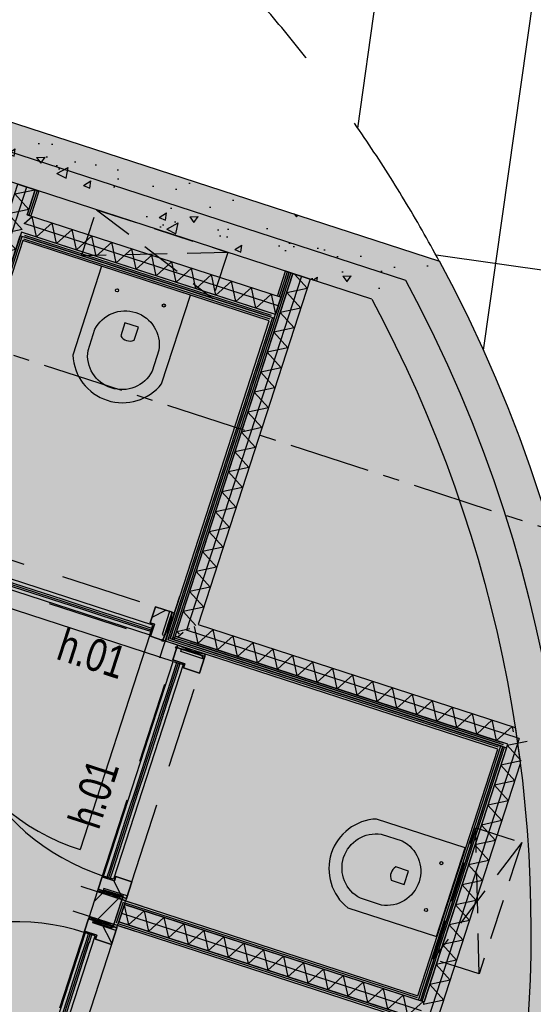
# Model space of a CAD drawing. Header units: millimetres. Extents: x -4106 to 114694, y -37499 to 54647.
# Tile 36 of 109: x 78177 to 80158, y -11044 to -7248. Entities that reach past the tile are written whole.
import ezdxf

# ---------------------------------------------------------------- set-up
doc = ezdxf.new("R2010")
doc.units = ezdxf.units.MM
doc.header["$LTSCALE"] = 50
for name, pattern in [('B0301', [25, 12.5, -6.25, 0, -6.25]), ('XREF_05-werkset$0$B0403', [37.5, 25, -12.5]), ('XREF_05-werkset$0$B0701', [9.375, 6.25, -3.125]), ('XREF_05-werkset$0$B0702', [4.6875, 3.125, -1.5625]), ('XREF_STRAMIEN$0$B0201', [50, 31.25, -6.25, 6.25, -6.25])]:
    doc.linetypes.add(name, pattern=pattern)
for name, color, linetype in [('FOK_ BRANDSLANGHASPELS', 2, 'Continuous'), ('FOK_07_STRAMIEN', 13, 'B0301'), ('FOK_22_BINNENWANDEN', 2, 'Continuous'), ('FOK_28_CONSTRUCTIES', 4, 'Continuous'), ('XREF_05-werkset$0$AA21K---_ISOLATIE', 242, 'Continuous'), ('XREF_05-werkset$0$AA28E---_TPGBETON', 242, 'Continuous'), ('XREF_05-werkset$0$AA31XI4-_MULTIPLEX', 242, 'Continuous'), ('XREF_05-werkset$0$AA32XI1-_NAALDHOUT', 242, 'Continuous'), ('XREF_05-werkset$0$AB31XI--_HOUT', 7, 'Continuous'), ('XREF_05-werkset$0$AI32XI1-_NAALDHOUT', 242, 'Continuous'), ('XREF_05-werkset$0$AI74----_INRSANITAIR', 242, 'Continuous'), ('XREF_05-werkset$0$AL$8A---_ABT-HULP', 241, 'Continuous'), ('XREF_05-werkset$0$AL21K---_ISOLATIE', 1, 'Continuous'), ('XREF_05-werkset$0$AL22RF7-_GIPSKARTON', 1, 'Continuous'), ('XREF_05-werkset$0$AL281L4-_STREEPG-BOV', 242, 'XREF_05-werkset$0$B0403'), ('XREF_05-werkset$0$AL28E---_TPGBETON', 4, 'Continuous'), ('XREF_05-werkset$0$AL31XI4-_MULTIPLEX', 2, 'Continuous'), ('XREF_05-werkset$0$AL32XI1-_NAALDHOUT', 2, 'Continuous'), ('XREF_05-werkset$0$AV32XI1-_NAALDHOUT', 1, 'XREF_05-werkset$0$B0701'), ('XREF_05-werkset$0$AZ21K---_ISOLATIE', 1, 'Continuous'), ('XREF_05-werkset$0$AZ22RF7-_GIPSKARTON', 7, 'Continuous'), ('XREF_05-werkset$0$AZ28E---_TPGBETON', 4, 'Continuous'), ('XREF_05-werkset$0$AZ31XI4-_MULTIPLEX', 2, 'Continuous'), ('XREF_05_PLAFOND$0$AA45----_PLAFONDAFW', 1, 'Continuous'), ('XREF_05_PLAFOND$0$AI45----_PLAFONDAFW', 2, 'Continuous'), ('XREF_STRAMIEN$0$AL$7A---_STRAMIEN', 1, 'XREF_STRAMIEN$0$B0201')]:
    doc.layers.add(name, color=color, linetype=linetype)
doc.styles.add('XREF_05-werkset$0$02_50', font='ABTPR.SHX', dxfattribs={"width": 0.8, "height": 125})
pattern_1 = [(50, (0, 0), (315.5945, -27.6109), [33, -363]), (355, (0, 0), (-61.0506, 330.9645), [26.4, -290.4]), (100.4514, (26.3, -2.3), (254.5441, 303.3534), [28.0457, -308.5025]), (46.1842, (0, 88), (469.586, -72.8284), [49.5, -544.5]), (96.6356, (39.13, 81.93), (411.2516, 428.612), [42.0685, -462.7537]), (351.1842, (0, 88), (411.2513, 428.6122), [39.6, -435.6]), (21, (44, 66), (262.6391, -177.1523), [33, -363]), (326, (44, 66), (107.0587, 319.066), [26.4, -290.4]), (71.4514, (65.9, 51.24), (369.698, 141.9134), [28.0457, -308.5025]), (37.5, (0, 0), (5.35034, 146.4733), [0, -286.88, 0, -294.8, 0, -291.5]), (7.5, (0, 0), (115.7506, 173.54115), [0, -168.08, 0, -280.28, 0, -111.1]), (327.5, (-98.12, 0), (234.88187, -9.92414), [0, -110, 0, -343.2, 0, -455.4]), (317.5, (-142.12, 0), (256.6019, 44.0462), [0, -143, 0, -227.92, 0, -323.4])]
pattern_2 = [(45, (0, 0), (-82.138, 82.138), [])]

# ---------------------------------------------------------------- blocks, each defined once
blk = doc.blocks.new('*U532')
at = {"layer": 'XREF_05-werkset$0$AA28E---_TPGBETON'}
blk.add_hatch(color=254, dxfattribs=at).paths.add_polyline_path([(-22052.4, 56898.3, -0.143683), (-22052.4, 59798.3), (-22298.6, 60018.3, 1.806671), (-13345.2, 62288.3), (-13549.3, 62068.3, -0.6895), (-17299.3, 53201.8), (-17519.3, 53214.6, -0.298725), (-21982.4, 56678.3)])
h = blk.add_hatch(dxfattribs=at)
h.set_pattern_fill('AR-CONC', color=1, scale=44, style=0)
h.set_pattern_definition(pattern_1)
h.paths.add_polyline_path([(-22052.4, 56898.3, -0.143683), (-22052.4, 59798.3), (-22298.6, 60018.3, 1.806671), (-13345.2, 62288.3), (-13549.3, 62068.3, -0.6895), (-17299.3, 53201.8), (-17519.3, 53214.6, -0.298725), (-21982.4, 56678.3)])
at = {"layer": 'XREF_05-werkset$0$AL28E---_TPGBETON'}
for points in [[(-22298.6, 60018.3, 1.806671), (-13345.2, 62288.3)], [(-13549.3, 62068.3, -0.6895), (-17299.3, 53201.8)]]:
    blk.add_lwpolyline(points, format="xyb", dxfattribs=at)
at = {"layer": 'XREF_05-werkset$0$AZ28E---_TPGBETON'}
blk.add_lwpolyline([(-13447.3, 62178.3, -1.792795), (-22175.9, 59908.3)], format="xyb", dxfattribs=at)
blk = doc.blocks.new('*U529')
at = {"layer": 'XREF_05-werkset$0$AA28E---_TPGBETON'}
blk.add_hatch(color=254, dxfattribs=at).paths.add_polyline_path([(-13549.3, 62068.3), (-16149.3, 62068.3), (-16149.3, 62288.3), (-13345.2, 62288.3)])
h = blk.add_hatch(dxfattribs=at)
h.set_pattern_fill('AR-CONC', color=1, scale=44, style=0)
h.set_pattern_definition(pattern_1)
h.paths.add_polyline_path([(-13549.3, 62068.3), (-16149.3, 62068.3), (-16149.3, 62288.3), (-13345.2, 62288.3)])
at = {"layer": 'XREF_05-werkset$0$AL28E---_TPGBETON'}
blk.add_lwpolyline([(-13549.3, 62068.3), (-16149.3, 62068.3), (-16149.3, 62288.3), (-13345.2, 62288.3)], dxfattribs=at)
at = {"layer": 'XREF_05-werkset$0$AZ28E---_TPGBETON'}
blk.add_lwpolyline([(-16149.3, 62178.3), (-13447.3, 62178.3)], dxfattribs=at)
blk = doc.blocks.new('XREF_05-werkset$0$ARC1640')
at = {"color": 0, "linetype": 'ByBlock'}
for p, q in [((-40, 6.668), (40, 6.668)), ((-40, -6.668), (40, -6.668))]:
    blk.add_line(p, q, dxfattribs=at)
blk = doc.blocks.new('*U343')
at = {"layer": 'XREF_05-werkset$0$AA31XI4-_MULTIPLEX'}
for p, q in [((457869.8, -54844.6), (457908.8, -54844.6)), ((457869.8, -54858), (457908.8, -54858)), ((458708.8, -54844.6), (458739.8, -54844.6)), ((458708.8, -54858), (458739.8, -54858))]:
    blk.add_line(p, q, dxfattribs=at)
at = {"layer": 'XREF_05-werkset$0$AL31XI4-_MULTIPLEX'}
blk.add_lwpolyline([(458739.8, -54871.3), (457869.8, -54871.3), (457869.8, -54831.3), (458739.8, -54831.3), (458739.8, -54871.3)], dxfattribs=at)
at = {"layer": 'XREF_05-werkset$0$AZ31XI4-_MULTIPLEX'}
blk.add_lwpolyline([(457869.8, -54851.3), (458739.8, -54851.3)], dxfattribs=at)
at = {"layer": 'XREF_05-werkset$0$AA31XI4-_MULTIPLEX'}
for p in [(457948.8, -54851.3), (458028.8, -54851.3), (458108.8, -54851.3), (458188.8, -54851.3), (458268.8, -54851.3), (458348.8, -54851.3), (458428.8, -54851.3), (458508.8, -54851.3), (458588.8, -54851.3), (458668.8, -54851.3)]:
    blk.add_blockref('XREF_05-werkset$0$ARC1640', p, dxfattribs=at)
blk = doc.blocks.new('XREF_05-werkset$0$V-H-39X005S_B09145W02')
at = {"layer": 'XREF_05-werkset$0$AA32XI1-_NAALDHOUT'}
h = blk.add_hatch(dxfattribs=at)
h.set_pattern_fill('NAALD', color=256, scale=1056, style=0)
h.set_pattern_definition(pattern_2)
h.paths.add_polyline_path([(-975, 64), (-975, -50), (-908, -50), (-908, 15), (-925, 15), (-925, 64)])
h = blk.add_hatch(dxfattribs=at)
h.set_pattern_fill('NAALD', color=256, scale=1056, style=0)
h.set_pattern_definition(pattern_2)
h.paths.add_polyline_path([(5, 64), (5, -50), (-62, -50), (-62, 15), (-45, 15), (-45, 64)])
at = {"layer": 'XREF_05-werkset$0$AI32XI1-_NAALDHOUT'}
blk.add_lwpolyline([(-50, 60), (-50, 930)], dxfattribs=at)
blk.add_arc((-50, 60), 870, 90, 180, dxfattribs=at)
at = {"layer": 'XREF_05-werkset$0$AL$8A---_ABT-HULP'}
for points in [[(-985, 132), (-985, -118)], [(15, 132), (15, -118)], [(-975, -50), (-985, 64)], [(-985, -50), (-975, 64)], [(5, 64), (15, -50)], [(5, -50), (15, 64)]]:
    blk.add_lwpolyline(points, dxfattribs=at)
for points in [[(-975, -50), (-985, -50), (-985, 64), (-975, 64)], [(-975, 64), (-925, 64), (-925, 15), (-908, 15), (-908, -50), (-975, -50)], [(-975, -50), (-965, -50), (-965, 44), (-975, 44)], [(5, 64), (-45, 64), (-45, 15), (-62, 15), (-62, -50), (5, -50)], [(5, -50), (-5, -50), (-5, 44), (5, 44)], [(5, -50), (15, -50), (15, 64), (5, 64)]]:
    blk.add_lwpolyline(points, close=True, dxfattribs=at)
blk.add_circle((5, 64), 4, dxfattribs=at)
at = {"layer": 'XREF_05-werkset$0$AL32XI1-_NAALDHOUT'}
for points in [[(-975, 64), (-975, 44), (-975, 44), (-975, -50), (-908, -50), (-908, 15), (-925, 15), (-925, 64)], [(5, 64), (5, 44), (5, 44), (5, -50), (-62, -50), (-62, 15), (-45, 15), (-45, 64)]]:
    blk.add_lwpolyline(points, close=True, dxfattribs=at)
at = {"layer": 'XREF_05-werkset$0$AV32XI1-_NAALDHOUT'}
for points in [[(-925, 64), (-45, 64)], [(-908, -50), (-62, -50)]]:
    blk.add_lwpolyline(points, dxfattribs=at)
at = {"rotation": 180}
blk.add_blockref('*U343', (457819.7891, -54811.2909), dxfattribs=at)
at = {"layer": 'XREF_05-werkset$0$AB31XI--_HOUT', "color": 7, "style": 'XREF_05-werkset$0$02_50', "width": 0.8}
blk.add_attdef('MERK', (102.8361, -259.5503), '', height=125, dxfattribs=at)
blk = doc.blocks.new('XREF_05-werkset$0$V-H-39X005X_B09145W02')
at = {"layer": 'XREF_05-werkset$0$AA32XI1-_NAALDHOUT'}
h = blk.add_hatch(dxfattribs=at)
h.set_pattern_fill('NAALD', color=256, scale=1056, style=0)
h.set_pattern_definition(pattern_2)
h.paths.add_polyline_path([(-5, 64), (-5, -50), (62, -50), (62, 15), (45, 15), (45, 64)])
h = blk.add_hatch(dxfattribs=at)
h.set_pattern_fill('NAALD', color=256, scale=1056, style=0)
h.set_pattern_definition(pattern_2)
h.paths.add_polyline_path([(975, 64), (975, -50), (908, -50), (908, 15), (925, 15), (925, 64)])
at = {"layer": 'XREF_05-werkset$0$AI32XI1-_NAALDHOUT'}
blk.add_lwpolyline([(50, 60), (50, 930)], dxfattribs=at)
blk.add_arc((50, 60), 870, 0, 90, dxfattribs=at)
at = {"layer": 'XREF_05-werkset$0$AL$8A---_ABT-HULP'}
for points in [[(-15, 132), (-15, -118)], [(985, 132), (985, -118)], [(-5, 64), (-15, -50)], [(-5, -50), (-15, 64)], [(975, -50), (985, 64)], [(985, -50), (975, 64)]]:
    blk.add_lwpolyline(points, dxfattribs=at)
for points in [[(-5, -50), (-15, -50), (-15, 64), (-5, 64)], [(-5, 64), (45, 64), (45, 15), (62, 15), (62, -50), (-5, -50)], [(-5, -50), (5, -50), (5, 44), (-5, 44)], [(975, 64), (925, 64), (925, 15), (908, 15), (908, -50), (975, -50)], [(975, -50), (965, -50), (965, 44), (975, 44)], [(975, -50), (985, -50), (985, 64), (975, 64)]]:
    blk.add_lwpolyline(points, close=True, dxfattribs=at)
blk.add_circle((-5, 64), 4, dxfattribs=at)
at = {"layer": 'XREF_05-werkset$0$AL32XI1-_NAALDHOUT'}
for points in [[(-5, 64), (-5, 44), (-5, 44), (-5, -50), (62, -50), (62, 15), (45, 15), (45, 64)], [(975, 64), (975, 44), (975, 44), (975, -50), (908, -50), (908, 15), (925, 15), (925, 64)]]:
    blk.add_lwpolyline(points, close=True, dxfattribs=at)
at = {"layer": 'XREF_05-werkset$0$AV32XI1-_NAALDHOUT'}
for points in [[(925, 64), (45, 64)], [(908, -50), (62, -50)]]:
    blk.add_lwpolyline(points, dxfattribs=at)
at = {"xscale": -1, "rotation": 180}
blk.add_blockref('*U343', (-457819.7891, -54811.2909), dxfattribs=at)
at = {"layer": 'XREF_05-werkset$0$AB31XI--_HOUT', "color": 7, "style": 'XREF_05-werkset$0$02_50', "width": 0.8}
blk.add_attdef('MERK', (102.8361, -259.5503), '', height=125, dxfattribs=at)
blk = doc.blocks.new('XREF_05-werkset$0$V-H-39X005Y_B09145W02')
at = {"layer": 'XREF_05-werkset$0$AA32XI1-_NAALDHOUT'}
h = blk.add_hatch(dxfattribs=at)
h.set_pattern_fill('NAALD', color=256, scale=1056, style=0)
h.set_pattern_definition(pattern_2)
h.paths.add_polyline_path([(-975, -64), (-975, 50), (-908, 50), (-908, -15), (-925, -15), (-925, -64)])
h = blk.add_hatch(dxfattribs=at)
h.set_pattern_fill('NAALD', color=256, scale=1056, style=0)
h.set_pattern_definition(pattern_2)
h.paths.add_polyline_path([(5, -64), (5, 50), (-62, 50), (-62, -15), (-45, -15), (-45, -64)])
at = {"layer": 'XREF_05-werkset$0$AI32XI1-_NAALDHOUT'}
blk.add_lwpolyline([(-50, -60), (-50, -930)], dxfattribs=at)
blk.add_arc((-50, -60), 870, 180, 270, dxfattribs=at)
at = {"layer": 'XREF_05-werkset$0$AL$8A---_ABT-HULP'}
for points in [[(-985, -132), (-985, 118)], [(15, -132), (15, 118)], [(-975, 50), (-985, -64)], [(-985, 50), (-975, -64)], [(5, -64), (15, 50)], [(5, 50), (15, -64)]]:
    blk.add_lwpolyline(points, dxfattribs=at)
for points in [[(-975, 50), (-985, 50), (-985, -64), (-975, -64)], [(-975, -64), (-925, -64), (-925, -15), (-908, -15), (-908, 50), (-975, 50)], [(-975, 50), (-965, 50), (-965, -44), (-975, -44)], [(5, -64), (-45, -64), (-45, -15), (-62, -15), (-62, 50), (5, 50)], [(5, 50), (-5, 50), (-5, -44), (5, -44)], [(5, 50), (15, 50), (15, -64), (5, -64)]]:
    blk.add_lwpolyline(points, close=True, dxfattribs=at)
blk.add_circle((5, -64), 4, dxfattribs=at)
at = {"layer": 'XREF_05-werkset$0$AL32XI1-_NAALDHOUT'}
for points in [[(-975, -64), (-975, -44), (-975, -44), (-975, 50), (-908, 50), (-908, -15), (-925, -15), (-925, -64)], [(5, -64), (5, -44), (5, -44), (5, 50), (-62, 50), (-62, -15), (-45, -15), (-45, -64)]]:
    blk.add_lwpolyline(points, close=True, dxfattribs=at)
at = {"layer": 'XREF_05-werkset$0$AV32XI1-_NAALDHOUT'}
for points in [[(-908, 50), (-62, 50)], [(-925, -64), (-45, -64)]]:
    blk.add_lwpolyline(points, dxfattribs=at)
at = {"xscale": -1}
blk.add_blockref('*U343', (457819.7891, 54811.2909), dxfattribs=at)
at = {"layer": 'XREF_05-werkset$0$AB31XI--_HOUT', "color": 7, "style": 'XREF_05-werkset$0$02_50', "width": 0.8}
blk.add_attdef('MERK', (102.8361, -259.5503), '', height=125, dxfattribs=at)
blk = doc.blocks.new('*U463')
at = {"layer": 'XREF_05-werkset$0$AL22RF7-_GIPSKARTON'}
for points in [[(58816.3, -81812.8), (57865.1, -81504.1)], [(57869.8, -81489.9), (58820.9, -81798.6)]]:
    blk.add_lwpolyline(points, dxfattribs=at)
at = {"layer": 'XREF_05-werkset$0$AZ22RF7-_GIPSKARTON'}
blk.add_lwpolyline([(57867.4, -81497), (58818.6, -81805.7)], dxfattribs=at)
blk = doc.blocks.new('*U465')
at = {"layer": 'XREF_05-werkset$0$AL22RF7-_GIPSKARTON'}
for points in [[(57454.5, -82720.8), (57855.5, -81485.2), (57869.8, -81489.9)], [(57865.1, -81504.1), (57464.1, -82739.7)]]:
    blk.add_lwpolyline(points, dxfattribs=at)
at = {"layer": 'XREF_05-werkset$0$AZ22RF7-_GIPSKARTON'}
blk.add_lwpolyline([(57459.3, -82730.3), (57862.6, -81487.6)], dxfattribs=at)
blk = doc.blocks.new('*U497')
at = {"layer": 'XREF_05-werkset$0$AL22RF7-_GIPSKARTON'}
blk.add_lwpolyline([(-325417.3, -37840.5), (-326544.9, -37474.6), (-326540.3, -37460.3), (-325412.6, -37826.2)], dxfattribs=at)
at = {"layer": 'XREF_05-werkset$0$AZ22RF7-_GIPSKARTON'}
blk.add_lwpolyline([(-326542.6, -37467.4), (-325415, -37833.4)], dxfattribs=at)
blk = doc.blocks.new('*U498')
at = {"layer": 'XREF_05-werkset$0$AL22RF7-_GIPSKARTON'}
for points in [[(-325443.5, -37921.4), (-326571.1, -37555.4), (-326566.5, -37541.1)], [(-326566.5, -37541.1), (-325438.9, -37907.1)]]:
    blk.add_lwpolyline(points, dxfattribs=at)
at = {"layer": 'XREF_05-werkset$0$AZ22RF7-_GIPSKARTON'}
blk.add_lwpolyline([(-325441.2, -37914.2), (-326568.8, -37548.3)], dxfattribs=at)
blk = doc.blocks.new('*U495')
at = {"layer": 'XREF_05-werkset$0$AL22RF7-_GIPSKARTON'}
for points in [[(-327311.6, -39628.1), (-327280.7, -39533)], [(-327271.1, -39551.9), (-327292.7, -39618.4)]]:
    blk.add_lwpolyline(points, dxfattribs=at)
at = {"layer": 'XREF_05-werkset$0$AZ22RF7-_GIPSKARTON'}
blk.add_lwpolyline([(-327275.9, -39542.4), (-327302.1, -39623.3)], dxfattribs=at)
blk = doc.blocks.new('*U499')
at = {"layer": 'XREF_05-werkset$0$AL22RF7-_GIPSKARTON'}
for points in [[(-43625.3, 44419.9), (-42376.8, 44419.9)], [(-42376.8, 44404.9), (-43640.3, 44404.9)]]:
    blk.add_lwpolyline(points, dxfattribs=at)
at = {"layer": 'XREF_05-werkset$0$AZ22RF7-_GIPSKARTON'}
blk.add_lwpolyline([(-42376.8, 44412.4), (-43632.8, 44412.4)], dxfattribs=at)
blk = doc.blocks.new('*U500')
at = {"layer": 'XREF_05-werkset$0$AL22RF7-_GIPSKARTON'}
for points in [[(-42376.8, 44319.9), (-43725.3, 44319.9)], [(-43710.3, 44334.9), (-42376.8, 44334.9)]]:
    blk.add_lwpolyline(points, dxfattribs=at)
at = {"layer": 'XREF_05-werkset$0$AZ22RF7-_GIPSKARTON'}
blk.add_lwpolyline([(-42376.8, 44327.4), (-43717.8, 44327.4)], dxfattribs=at)
blk = doc.blocks.new('*U501')
at = {"layer": 'XREF_05-werkset$0$AL22RF7-_GIPSKARTON'}
for points in [[(-43725.3, 45633.9), (-43710.3, 45633.9), (-43710.3, 44334.9)], [(-43725.3, 44319.9), (-43725.3, 45618.9)]]:
    blk.add_lwpolyline(points, dxfattribs=at)
at = {"layer": 'XREF_05-werkset$0$AZ22RF7-_GIPSKARTON'}
blk.add_lwpolyline([(-43717.8, 45633.9), (-43717.8, 44327.4)], dxfattribs=at)
blk = doc.blocks.new('*U502')
at = {"layer": 'XREF_05-werkset$0$AL22RF7-_GIPSKARTON'}
for points in [[(-42361.8, 44334.9), (-42361.8, 43304.9), (-42376.8, 43304.9)], [(-42376.8, 44334.9), (-42361.8, 44334.9)], [(-42376.8, 43319.9), (-42376.8, 44319.9)]]:
    blk.add_lwpolyline(points, dxfattribs=at)
at = {"layer": 'XREF_05-werkset$0$AZ22RF7-_GIPSKARTON'}
blk.add_lwpolyline([(-42369.3, 43304.9), (-42369.3, 44334.9)], dxfattribs=at)
blk = doc.blocks.new('*U504')
at = {"layer": 'XREF_05-werkset$0$AL22RF7-_GIPSKARTON'}
blk.add_lwpolyline([(-43710.3, 44334.9), (-43710.3, 45819.9), (-43695.3, 45819.9), (-43695.3, 44334.9), (-43710.3, 44334.9)], dxfattribs=at)
at = {"layer": 'XREF_05-werkset$0$AZ22RF7-_GIPSKARTON'}
blk.add_lwpolyline([(-43702.8, 45819.9), (-43702.8, 44334.9)], dxfattribs=at)
blk = doc.blocks.new('XREF_05-werkset$0$ARC870')
at = {"color": 0}
for q in [(-40.4, -35), (40.4, -35)]:
    blk.add_line((0, 35), q, dxfattribs=at)
blk = doc.blocks.new('*U505')
at = {"layer": 'XREF_05-werkset$0$AA21K---_ISOLATIE'}
for p, q in [((-43604.1, 44349.9), (-43563.6, 44419.9)), ((-42351.2, 44419.5), (-42341, 44401.8)), ((-43637.4, 44407.7), (-43604.1, 44349.9)), ((-43684.9, 44349.9), (-43670.6, 44374.5))]:
    blk.add_line(p, q, dxfattribs=at)
at = {"layer": 'XREF_05-werkset$0$AL21K---_ISOLATIE'}
for points in [[(-43625.3, 44419.9), (-42338.9, 44419.9)], [(-42346.8, 44349.9), (-43695.3, 44349.9)]]:
    blk.add_lwpolyline(points, dxfattribs=at)
at = {"layer": 'XREF_05-werkset$0$AZ21K---_ISOLATIE'}
blk.add_lwpolyline([(-42311.8, 44384.5), (-43660.3, 44384.9)], dxfattribs=at)
at = {"layer": 'XREF_05-werkset$0$AA21K---_ISOLATIE', "rotation": 179.9834738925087}
for p, xscale, yscale, zscale in [((-43523.2, 44384.9), 1.0000000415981, 1.0000000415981, 1.0000000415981), ((-43442.4, 44384.9), 1.000000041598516, 1.000000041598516, 1.000000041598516), ((-43361.6, 44384.9), 1.000000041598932, 1.000000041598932, 1.000000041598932), ((-43280.7, 44384.9), 1.000000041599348, 1.000000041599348, 1.000000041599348), ((-43199.9, 44384.9), 1.000000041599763, 1.000000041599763, 1.000000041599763), ((-43119.1, 44384.9), 1.000000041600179, 1.000000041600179, 1.000000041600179), ((-43038.2, 44384.9), 1.000000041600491, 1.000000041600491, 1.000000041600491), ((-42957.4, 44384.9), 1.000000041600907, 1.000000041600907, 1.000000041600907), ((-42876.6, 44384.9), 1.000000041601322, 1.000000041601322, 1.000000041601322), ((-42795.8, 44384.9), 1.000000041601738, 1.000000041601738, 1.000000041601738), ((-42714.9, 44384.9), 1.000000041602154, 1.000000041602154, 1.000000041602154), ((-42634.1, 44384.9), 1.000000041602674, 1.000000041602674, 1.000000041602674), ((-42553.3, 44384.9), 1.000000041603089, 1.000000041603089, 1.000000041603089), ((-42472.4, 44384.9), 1.000000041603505, 1.000000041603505, 1.000000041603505), ((-42391.6, 44384.9), 1.000000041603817, 1.000000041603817, 1.000000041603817)]:
    blk.add_blockref('XREF_05-werkset$0$ARC870', p, dxfattribs=dict(at, xscale=xscale, yscale=yscale, zscale=zscale))
blk = doc.blocks.new('*U506')
at = {"layer": 'XREF_05-werkset$0$AA21K---_ISOLATIE'}
for p, q in [((-43688.2, 45819.9), (-43625.3, 45783.5)), ((-43695.3, 45743.1), (-43625.3, 45783.5)), ((-43695.3, 44449.9), (-43631.9, 44413.3)), ((-43695.3, 44369), (-43650, 44395.2)), ((-43695.3, 44369), (-43683.1, 44362))]:
    blk.add_line(p, q, dxfattribs=at)
at = {"layer": 'XREF_05-werkset$0$AL21K---_ISOLATIE'}
blk.add_lwpolyline([(-43695.3, 44349.9), (-43695.3, 45819.9), (-43625.3, 45819.9), (-43625.3, 44419.9)], dxfattribs=at)
at = {"layer": 'XREF_05-werkset$0$AZ21K---_ISOLATIE'}
blk.add_lwpolyline([(-43660.3, 45819.9), (-43660.3, 44384.9)], dxfattribs=at)
at = {"layer": 'XREF_05-werkset$0$AA21K---_ISOLATIE', "rotation": 270.0000000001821}
for p in [(-43660.3, 45702.7), (-43660.3, 45621.9), (-43660.3, 45541), (-43660.3, 45460.2), (-43660.3, 45379.4), (-43660.3, 45298.6), (-43660.3, 45217.7), (-43660.3, 45136.9), (-43660.3, 45056.1), (-43660.3, 44975.2), (-43660.3, 44894.4), (-43660.3, 44813.6), (-43660.3, 44732.8), (-43660.3, 44651.9), (-43660.3, 44571.1), (-43660.3, 44490.3)]:
    blk.add_blockref('XREF_05-werkset$0$ARC870', p, dxfattribs=at)
blk = doc.blocks.new('*U507')
at = {"layer": 'XREF_05-werkset$0$AL22RF7-_GIPSKARTON'}
for points in [[(-43695.3, 44349.9), (-42361.8, 44349.9)], [(-42361.8, 44334.9), (-43710.3, 44334.9)]]:
    blk.add_lwpolyline(points, dxfattribs=at)
at = {"layer": 'XREF_05-werkset$0$AZ22RF7-_GIPSKARTON'}
blk.add_lwpolyline([(-42361.8, 44342.4), (-43702.8, 44342.4)], dxfattribs=at)
blk = doc.blocks.new('*U508')
at = {"layer": 'XREF_05-werkset$0$AL22RF7-_GIPSKARTON'}
for points in [[(-44725.3, 45648.9), (-43725.3, 45648.9)], [(-43725.3, 45633.9), (-44725.3, 45633.9)]]:
    blk.add_lwpolyline(points, dxfattribs=at)
at = {"layer": 'XREF_05-werkset$0$AZ22RF7-_GIPSKARTON'}
blk.add_lwpolyline([(-44725.3, 45641.4), (-43725.3, 45641.4)], dxfattribs=at)
blk = doc.blocks.new('*U509')
at = {"layer": 'XREF_05-werkset$0$AA21K---_ISOLATIE'}
for p, q in [((-44810.3, 45780.5), (-44742, 45819.9)), ((-44810.3, 44406.4), (-44740.3, 44365.9)), ((-44760, 44354.6), (-44740.3, 44365.9))]:
    blk.add_line(p, q, dxfattribs=at)
at = {"layer": 'XREF_05-werkset$0$AL21K---_ISOLATIE'}
for points in [[(-44810.3, 44404.9), (-44810.3, 45819.9), (-44740.3, 45819.9), (-44740.3, 45718.9)], [(-44740.3, 45648.9), (-44740.3, 44334.9)]]:
    blk.add_lwpolyline(points, dxfattribs=at)
at = {"layer": 'XREF_05-werkset$0$AZ21K---_ISOLATIE'}
blk.add_lwpolyline([(-44775.3, 45819.9), (-44775.3, 44369.9)], dxfattribs=at)
at = {"layer": 'XREF_05-werkset$0$AA21K---_ISOLATIE', "rotation": 270.000000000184}
for p in [(-44775.3, 45740), (-44775.3, 45659.2), (-44775.3, 45578.4), (-44775.3, 45497.6), (-44775.3, 45416.7), (-44775.3, 45335.9), (-44775.3, 45255.1), (-44775.3, 45174.2), (-44775.3, 45093.4), (-44775.3, 45012.6), (-44775.3, 44931.7), (-44775.3, 44850.9), (-44775.3, 44770.1), (-44775.3, 44689.3), (-44775.3, 44608.4), (-44775.3, 44527.6), (-44775.3, 44446.8)]:
    blk.add_blockref('XREF_05-werkset$0$ARC870', p, dxfattribs=at)
blk = doc.blocks.new('*U510')
at = {"layer": 'XREF_05-werkset$0$AA21K---_ISOLATIE'}
for p, q in [((-44740.3, 45683.1), (-44719.7, 45718.9)), ((-43749.7, 45718.9), (-43710.3, 45650.6))]:
    blk.add_line(p, q, dxfattribs=at)
at = {"layer": 'XREF_05-werkset$0$AL21K---_ISOLATIE'}
blk.add_lwpolyline([(-44740.3, 45718.9), (-43710.3, 45718.9), (-43710.3, 45648.9), (-44740.3, 45648.9)], dxfattribs=at)
at = {"layer": 'XREF_05-werkset$0$AZ21K---_ISOLATIE'}
blk.add_lwpolyline([(-43710.3, 45683.9), (-44740.3, 45683.9)], dxfattribs=at)
at = {"layer": 'XREF_05-werkset$0$AA21K---_ISOLATIE', "rotation": 180.0000000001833}
for p in [(-44679.2, 45683.9), (-44598.4, 45683.9), (-44517.6, 45683.9), (-44436.8, 45683.9), (-44355.9, 45683.9), (-44275.1, 45683.9), (-44194.3, 45683.9), (-44113.4, 45683.9), (-44032.6, 45683.9), (-43951.8, 45683.9), (-43871, 45683.9), (-43790.1, 45683.9)]:
    blk.add_blockref('XREF_05-werkset$0$ARC870', p, dxfattribs=at)
blk = doc.blocks.new('*U511')
at = {"layer": 'XREF_05-werkset$0$AL22RF7-_GIPSKARTON'}
blk.add_lwpolyline([(-42346.8, 44334.9), (-42346.8, 43304.9), (-42361.8, 43304.9), (-42361.8, 44334.9), (-42346.8, 44334.9)], dxfattribs=at)
at = {"layer": 'XREF_05-werkset$0$AZ22RF7-_GIPSKARTON'}
blk.add_lwpolyline([(-42354.3, 43304.9), (-42354.3, 44334.9)], dxfattribs=at)
blk = doc.blocks.new('*U512')
at = {"layer": 'XREF_05-werkset$0$AA21K---_ISOLATIE'}
for p, q in [((-43562.3, 43303.1), (-43522.9, 43234.9)), ((-42391.3, 43234.9), (-42350.9, 43304.9)), ((-42350.9, 43304.9), (-42346.8, 43297.8))]:
    blk.add_line(p, q, dxfattribs=at)
at = {"layer": 'XREF_05-werkset$0$AL21K---_ISOLATIE'}
blk.add_lwpolyline([(-42346.8, 43234.9), (-43562.3, 43234.9), (-43562.3, 43304.9), (-42346.8, 43304.9)], dxfattribs=at)
at = {"layer": 'XREF_05-werkset$0$AZ21K---_ISOLATIE'}
blk.add_lwpolyline([(-43562.3, 43269.9), (-42346.8, 43269.9)], dxfattribs=at)
at = {"layer": 'XREF_05-werkset$0$AA21K---_ISOLATIE', "rotation": 359.9999848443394}
for p in [(-43482.5, 43269.9), (-43401.6, 43269.9), (-43320.8, 43269.9), (-43240, 43269.9), (-43159.1, 43269.9), (-43078.3, 43269.9), (-42997.5, 43269.9), (-42916.7, 43269.9), (-42835.8, 43269.9), (-42755, 43269.9), (-42674.2, 43269.9), (-42593.3, 43269.9), (-42512.5, 43269.9), (-42431.7, 43269.9)]:
    blk.add_blockref('XREF_05-werkset$0$ARC870', p, dxfattribs=at)
blk = doc.blocks.new('*U524')
at = {"layer": 'XREF_05-werkset$0$AA21K---_ISOLATIE'}
blk.add_line((-42346.8, 44345.1), (-42278.5, 44384.5), dxfattribs=at)
at = {"layer": 'XREF_05-werkset$0$AL21K---_ISOLATIE'}
blk.add_lwpolyline([(-42338.9, 44419.9, -0.006795), (-42276.8, 44292.4), (-42276.8, 39907.4, -0.007526), (-42346.8, 39764.4)], format="xyb", dxfattribs=at)
blk.add_lwpolyline([(-42346.8, 43304.9), (-42346.8, 44349.9)], dxfattribs=at)
at = {"layer": 'XREF_05-werkset$0$AZ21K---_ISOLATIE'}
blk.add_lwpolyline([(-42311.8, 44384.5), (-42311.8, 39834.5)], dxfattribs=at)
at = {"layer": 'XREF_05-werkset$0$AA21K---_ISOLATIE', "rotation": 270.0000000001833}
for p in [(-42311.8, 44304.6), (-42311.8, 44223.8), (-42311.8, 44143), (-42311.8, 44062.2), (-42311.8, 43981.3), (-42311.8, 43900.5), (-42311.8, 43819.7), (-42311.8, 43738.8), (-42311.8, 43658), (-42311.8, 43577.2), (-42311.8, 43496.4), (-42311.8, 43415.5), (-42311.8, 43334.7)]:
    blk.add_blockref('XREF_05-werkset$0$ARC870', p, dxfattribs=at)
blk = doc.blocks.new('*U527')
at = {"layer": 'XREF_05-werkset$0$AL22RF7-_GIPSKARTON'}
blk.add_lwpolyline([(-44740.3, 45718.9), (-44740.3, 45819.9), (-44725.3, 45819.9), (-44725.3, 45718.9), (-44740.3, 45718.9)], dxfattribs=at)
at = {"layer": 'XREF_05-werkset$0$AZ22RF7-_GIPSKARTON'}
blk.add_lwpolyline([(-44732.8, 45819.9), (-44732.8, 45718.9)], dxfattribs=at)
blk = doc.blocks.new('*U526')
at = {"layer": 'XREF_05-werkset$0$AL22RF7-_GIPSKARTON'}
blk.add_lwpolyline([(-43725.3, 45718.9), (-43725.3, 45819.9), (-43710.3, 45819.9), (-43710.3, 45718.9), (-43725.3, 45718.9)], dxfattribs=at)
at = {"layer": 'XREF_05-werkset$0$AZ22RF7-_GIPSKARTON'}
blk.add_lwpolyline([(-43717.8, 45819.9), (-43717.8, 45718.9)], dxfattribs=at)
blk = doc.blocks.new('XREF_05-werkset')
at = {"layer": 'XREF_05-werkset$0$AA32XI1-_NAALDHOUT'}
h = blk.add_hatch(dxfattribs=at)
h.set_pattern_fill('NAALD', color=256, scale=528, angle=17.98, style=0)
h.set_pattern_definition([(45, (78444.53, -10750.404), (-41.069, 41.069), [])])
h.paths.add_polyline_path([(78468.3, -10718), (78444.5, -10710.3), (78478.5, -10605.7), (78502.3, -10613.4), (78505.3, -10603.9), (78575.7, -10626.8), (78535.6, -10750.4), (78465.2, -10727.6)])
at = {"layer": 'XREF_05-werkset$0$AI74----_INRSANITAIR', "linetype": 'XREF_05-werkset$0$B0702'}
for p, q in [((78473.3, -7980.9), (78922, -8322.9)), ((78979.7, -8145.3), (78415.6, -8158.6)), ((79949.5, -10927.5), (79936.2, -10363.5)), ((80113.8, -10421.1), (79771.8, -10869.9))]:
    blk.add_line(p, q, dxfattribs=at)
for points in [[(78922, -8322.9), (78415.6, -8158.6), (78473.3, -7980.9), (78979.7, -8145.3)], [(79771.8, -10869.9), (79936.2, -10363.5), (80113.8, -10421.1), (79949.5, -10927.5)]]:
    blk.add_lwpolyline(points, close=True, dxfattribs=at)
at = {"layer": 'XREF_05-werkset$0$AI74----_INRSANITAIR'}
for points in [[(78724.5, -8652.2), (78835.6, -8309.8), (78493.2, -8198.7), (78382.1, -8541.1, 0.694662), (78724.5, -8652.2)], [(78714.2, -8522.1), (78687.8, -8603.4, -0.847405), (78440.5, -8523.1), (78466.9, -8441.8, -0.847405)], [(78618.5, -8484.2), (78634.7, -8434), (78582.9, -8417.2), (78566.6, -8467.4, 0.366784), (78618.5, -8484.2)], [(79442.5, -10672.4), (79784.9, -10783.5), (79896, -10441.1), (79553.7, -10330, 0.694662), (79442.5, -10672.4)], [(79572.7, -10662), (79491.4, -10635.7, -0.847405), (79571.6, -10388.4), (79652.9, -10414.7, -0.847405)], [(79610.6, -10566.3), (79660.7, -10582.6), (79677.5, -10530.7), (79627.4, -10514.5, 0.366784), (79610.6, -10566.3)]]:
    blk.add_lwpolyline(points, format="xyb", close=True, dxfattribs=at)
for centre in [(78552.4, -8291.5), (78733.2, -8350.2), (79803.2, -10500.3), (79744.6, -10681)]:
    blk.add_circle(centre, 6.04, dxfattribs=at)
at = {"layer": 'XREF_05-werkset$0$AL281L4-_STREEPG-BOV', "ltscale": 0.5}
blk.add_arc((74999.1, -10766.9), 5450, 28.3533, 115.6867, dxfattribs=at)
at = {"layer": 'XREF_05-werkset$0$AL32XI1-_NAALDHOUT'}
blk.add_lwpolyline([(78468.3, -10718), (78444.5, -10710.3), (78478.5, -10605.7), (78502.3, -10613.4), (78505.3, -10603.9), (78575.7, -10626.8), (78535.6, -10750.4), (78465.2, -10727.6)], close=True, dxfattribs=at)
for name, p, rotation in [('*U532', (73262.9, -71545.1), 342.0199999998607), ('*U529', (73262.9, -71545.1), 342.0199999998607), ('*U509', (106648.1, -65297), 342.0199995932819), ('*U527', (106648.1, -65297), 342.0199995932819), ('*U510', (106648.1, -65297), 342.0199995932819), ('*U508', (106648.1, -65297), 342.0199995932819), ('*U504', (106648.1, -65297), 342.0199995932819), ('*U506', (106648.1, -65297), 342.0199995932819), ('*U526', (106648.1, -65297), 342.0199995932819), ('*U501', (106648.1, -65297), 342.0199995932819), ('*U505', (106648.1, -65297), 342.0199995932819), ('*U500', (106648.1, -65297), 342.0199995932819), ('*U507', (106648.1, -65297), 342.0199995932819), ('*U499', (106626.5, -65363.6), 342.0199995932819), ('*U524', (106648.1, -65297), 342.0199995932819), ('*U502', (106648.1, -65297), 342.0199995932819), ('*U511', (106648.1, -65297), 342.0199995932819), ('*U512', (106648.1, -65297), 342.0199995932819)]:
    blk.add_blockref(name, p, dxfattribs=dict(rotation=rotation))
for name, p in [('*U465', (20323.7, 73404.2)), ('*U463', (20323.7, 73404.2)), ('*U495', (405851.8, 28891.9)), ('*U497', (405125.6, 26814.6)), ('*U498', (405125.6, 26814.6))]:
    blk.add_blockref(name, p)
ref = blk.add_blockref('XREF_05-werkset$0$V-H-39X005Y_B09145W02', (78744.5, -9578.7), dxfattribs=dict(rotation=342.0199995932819))
ref.add_attrib('MERK', 'h.01', (78312.9, -9711.5), dxfattribs={"layer": 'XREF_05-werkset$0$AB31XI--_HOUT', "color": 7, "height": 125, "rotation": 342.02, "style": 'XREF_05-werkset$0$02_50', "width": 0.8})
ref = blk.add_blockref('XREF_05-werkset$0$V-H-39X005S_B09145W02', (78841.9, -9693.3), dxfattribs=dict(rotation=72.01999906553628))
ref.add_attrib('MERK', 'h.01', (78481.8, -10375.4), dxfattribs={"layer": 'XREF_05-werkset$0$AB31XI--_HOUT', "color": 7, "height": 125, "rotation": 72.02, "style": 'XREF_05-werkset$0$02_50', "width": 0.8})
ref = blk.add_blockref('XREF_05-werkset$0$V-H-39X005X_B09145W02', (78202.9, -11662.2), dxfattribs=dict(rotation=72.01999906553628))
ref.add_attrib('MERK', 'h.01', (78106.7, -11522.9), dxfattribs={"layer": 'XREF_05-werkset$0$AB31XI--_HOUT', "color": 7, "height": 125, "rotation": 72.02, "style": 'XREF_05-werkset$0$02_50', "width": 0.8})
blk = doc.blocks.new('XREF_STRAMIEN')
at = {"layer": 'XREF_STRAMIEN$0$AL$7A---_STRAMIEN', "ltscale": 0.2}
blk.add_line((4081.1, 15497), (99881.1, -15593.3), dxfattribs=at)
blk = doc.blocks.new('XREF_05_PLAFOND')
at = {"layer": 'XREF_05_PLAFOND$0$AA45----_PLAFONDAFW'}
h = blk.add_hatch(dxfattribs=at)
h.set_pattern_fill('ANSI31', color=256, scale=2200, angle=342.02, style=0)
h.set_pattern_definition([(27.02, (0, 0), (-124.9329, 244.9832), [])])
edge = h.paths.add_edge_path()
edge.add_line((79924, -13099.7), (78281.9, -24696.1))
edge.add_line((78281.9, -24696.1), (78861.2, -24884.2))
edge.add_line((78861.2, -24884.2), (85620.4, 22847.4))
edge.add_line((85620.4, 22847.4), (85032.5, 22974.6))
edge.add_line((85032.5, 22974.6), (80378.1, -9893.1))
edge.add_arc((74998.8, -10766.8), 5449.8, -25.3452, 9.2252, ccw=False)
at = {"layer": 'XREF_05_PLAFOND$0$AI45----_PLAFONDAFW'}
h = blk.add_hatch(dxfattribs=at)
h.set_pattern_fill('_USER,_O', color=256, scale=600, angle=90, pattern_type=0)
h.set_pattern_definition([(81.94, (95233.5, 35104.6), (-594.073, 84.126), [])])
edge = h.paths.add_edge_path(flags=16)
edge.add_arc((41622.2, 26897.4), 5449.9, 0, 360)
h.paths.add_polyline_path([(49933.5, 30177.3), (51533.5, 30177.3), (51533.5, 27777.3), (49933.5, 27777.3)], flags=16)
edge = h.paths.add_edge_path(flags=16)
edge.add_arc((86127.3, 26613.5), 3800, 0, 360)
edge = h.paths.add_edge_path(flags=16)
edge.add_arc((74998.8, -10766.8), 5449.8, 0, 360)
edge = h.paths.add_edge_path()
edge.add_line((31231.4, 21828.4), (22996.8, 22270))
edge.add_line((22996.8, 22270), (24807, 36094.7))
edge.add_line((24807, 36094.7), (95373.9, 36094.7))
edge.add_line((95373.9, 36094.7), (86392.8, -27327.7))
edge.add_line((86392.8, -27327.7), (68973.9, -21674.7))
edge.add_line((68973.9, -21674.7), (69214.5, 10715.9))
edge.add_arc((59884.7, 10785.2), 9330, 359.57452, 446.61078)
edge.add_line((60436.3, 20098.9), (31231.4, 21828.4))
h = blk.add_hatch(dxfattribs=at)
h.set_pattern_fill('_USER,_O', color=256, scale=1800, pattern_type=0)
h.set_pattern_definition([(351.94, (95233.5, 35104.6), (252.378, 1782.22), [])])
edge = h.paths.add_edge_path(flags=16)
edge.add_arc((74998.8, -10766.8), 5449.8, 0, 360)
edge = h.paths.add_edge_path(flags=16)
edge.add_arc((41622.2, 26897.4), 5449.9, 0, 360)
h.paths.add_polyline_path([(49933.5, 30177.3), (51533.5, 30177.3), (51533.5, 27777.3), (49933.5, 27777.3)], flags=16)
edge = h.paths.add_edge_path(flags=16)
edge.add_arc((86127.3, 26613.5), 3800, 0, 360)
edge = h.paths.add_edge_path()
edge.add_line((31231.4, 21828.4), (22996.8, 22270))
edge.add_line((22996.8, 22270), (24807, 36094.7))
edge.add_line((24807, 36094.7), (95373.9, 36094.7))
edge.add_line((95373.9, 36094.7), (86392.8, -27327.7))
edge.add_line((86392.8, -27327.7), (68973.9, -21674.7))
edge.add_line((68973.9, -21674.7), (69214.5, 10715.9))
edge.add_arc((59884.7, 10785.2), 9330, 359.57452, 446.61078)
edge.add_line((60436.3, 20098.9), (31231.4, 21828.4))
at = {"layer": 'XREF_05_PLAFOND$0$AA45----_PLAFONDAFW'}
blk.add_lwpolyline([(79924, -13099.7), (78281.9, -24696.1), (78861.2, -24884.2), (85620.4, 22847.4), (85032.5, 22974.6), (80378.1, -9893.1, -0.151996)], format="xyb", close=True, dxfattribs=at)
blk = doc.blocks.new('A$C4D8164B4')
at = {"layer": 'FOK_ BRANDSLANGHASPELS', "color": 2}
blk.add_circle((20000, 20000), 20000, dxfattribs=at)

msp = doc.modelspace()

# ---------------------------------------------------------------- hatches: boundary and pattern name
at = {"layer": 'FOK_28_CONSTRUCTIES'}
h = msp.add_hatch(color=254, dxfattribs=at)
edge = h.paths.add_edge_path()
edge.add_line((71891.9, -6291.5), (72538, -6501.2))
edge.add_line((72538, -6501.2), (72034.8, -8051.6))
edge.add_line((72034.8, -8051.6), (70579.4, -7579.3))
edge.add_arc((74995.6, -10767.6), 5446.8, 144.1726, 263.9205)
edge.add_arc((75004.3, -10769.6), 5445.6, 263.8277, 388.345)
edge.add_line((79797, -8184.2), (72633.8, -5859.5))
edge.add_arc((74995.6, -10767.6), 5446.8, 115.6972, 124.7377)

# ---------------------------------------------------------------- block references
msp.add_blockref('XREF_05_PLAFOND', (0, 0))
at = {"layer": 'FOK_ BRANDSLANGHASPELS'}
for p in [(63286.4, -17476.2), (58068.5, -37498.6)]:
    msp.add_blockref('A$C4D8164B4', p, dxfattribs=at)
at = {"layer": 'FOK_07_STRAMIEN'}
msp.add_blockref('XREF_STRAMIEN', (0, 0), dxfattribs=at)
at = {"layer": 'FOK_22_BINNENWANDEN'}
msp.add_blockref('XREF_05-werkset', (0, 0), dxfattribs=at)

doc.saveas('drawing.dxf')
